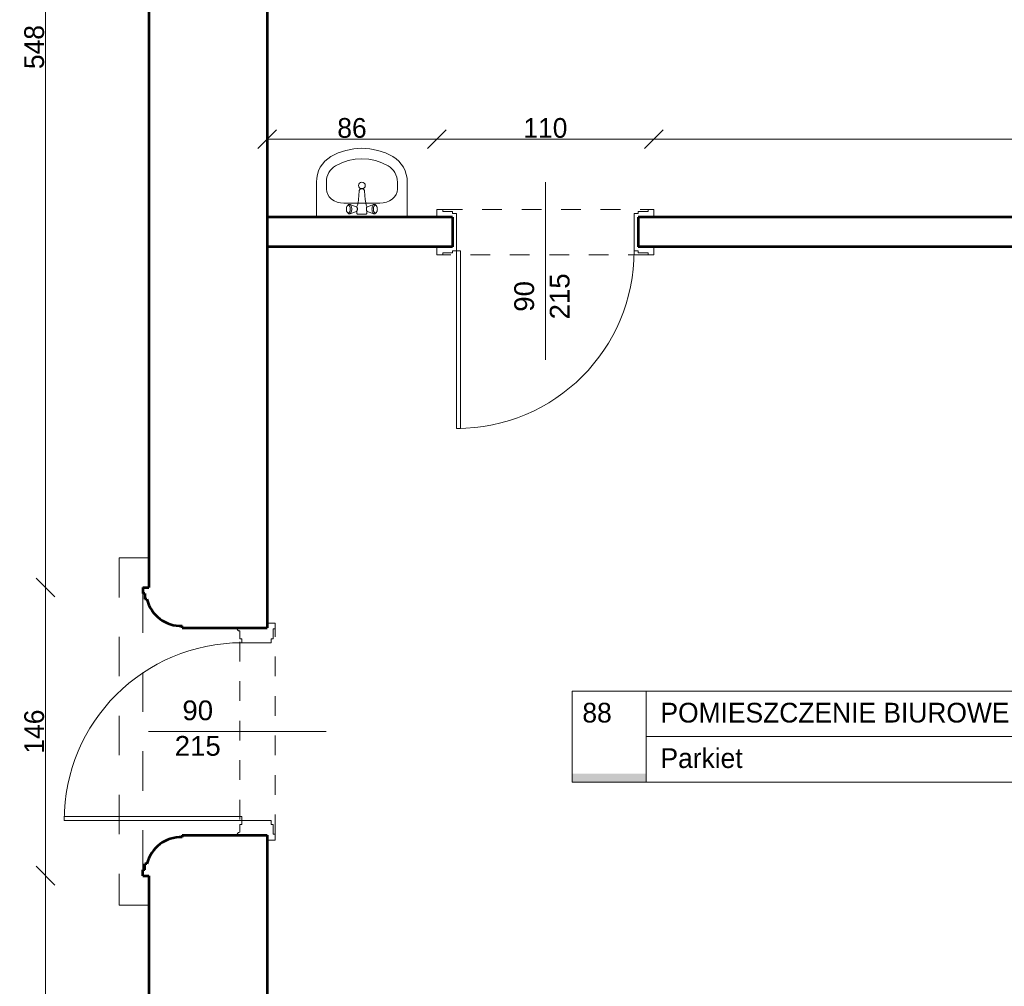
# Model space of a CAD drawing. Header units: inches. Extents: x -21887 to 84279, y -131485 to 67836.
# Tile 146 of 256: x 66647 to 71636, y -24405 to -19508. Entities that reach past the tile are written whole.
import ezdxf

# ---------------------------------------------------------------- set-up
doc = ezdxf.new("R2010")
doc.units = ezdxf.units.IN
doc.header["$MEASUREMENT"] = 0
doc.linetypes.add('Dashed', pattern=[400, 200, -200])
doc.linetypes.add('Dashed copy', pattern=[200, 100, -100])
doc.layers.get('0').update_dxf_attribs({"lineweight": 13})
doc.layers.get('Defpoints').update_dxf_attribs({"lineweight": 13})
for name, color, linetype, lineweight in [('AI_MURY', 7, 'Continuous', 53), ('Dimensioning', 7, 'Continuous', 13), ('DRZWI', 7, 'Continuous', 13), ('dzialowki', 7, 'Continuous', 53), ('Furniture & Equipment', 7, 'Continuous', 13), ('OPISY TABELKI', 7, 'Continuous', 13), ('PODCIAGI', 7, 'Continuous', 13)]:
    doc.layers.add(name, color=color, linetype=linetype, lineweight=lineweight)
doc.styles.add('GENERATED_STYLE_7', font='txt')
doc.styles.add('GENERATED_STYLE_8', font='txt')
doc.styles.add('GENERATED_STYLE_9', font='txt')
doc.styles.add('Style-Courier New', font='txt')
doc.dimstyles.new('Dimstyle_4', dxfattribs={"dimtxt": 100, "dimasz": 95, "dimexe": 0, "dimexo": 0, "dimgap": 0.09, "dimtad": 1, "dimdec": 0, "dimlfac": 0.1, "dimzin": 0, "dimdsep": 46, "dimlunit": 5, "dimtxsty": 'GENERATED_STYLE_7', "dimblk": 'ARROWHEAD_6', "dimcen": 0.09, "dimclrd": 161, "dimclre": 161, "dimclrt": 7, "dimadec": 0, "dimazin": 0, "dimtfac": 1, "dimtdec": 0, "dimtmove": 0, "dimatfit": 3, "dimfxl": 0, "dimtolj": 1, "dimtzin": 0, "dimarcsym": 0})
doc.dimstyles.new('Dimstyle_5', dxfattribs={"dimtxt": 100, "dimasz": 95, "dimexe": 0.18, "dimexo": 0, "dimgap": 0.09, "dimtad": 1, "dimtih": 1, "dimtoh": 1, "dimdec": 0, "dimlfac": 0.1, "dimzin": 0, "dimdsep": 46, "dimlunit": 5, "dimtxsty": 'GENERATED_STYLE_7', "dimblk": 'ARROWHEAD_6', "dimcen": 0.09, "dimclrd": 161, "dimclre": 161, "dimclrt": 7, "dimadec": 0, "dimazin": 0, "dimtfac": 1, "dimtdec": 0, "dimtmove": 0, "dimatfit": 3, "dimfxl": 0, "dimtolj": 1, "dimtzin": 0, "dimarcsym": 0})

# ---------------------------------------------------------------- blocks, each defined once
blk = doc.blocks.new('Basin 01_59')
at = {"layer": 'Furniture & Equipment', "color": 9, "linetype": 'Continuous'}
for p, q in [((0, 350), (0, 171.8)), ((460, 350), (0, 350)), ((460, 350), (460, 171.8)), ((151.7, 311.7), (151.5, 308.2)), ((151.7, 311.7), (151.5, 308.2)), ((151.5, 308.2), (151.7, 304.7)), ((151.5, 308.2), (151.7, 304.7)), ((152.1, 315), (151.7, 311.7)), ((152.1, 315), (151.7, 311.7)), ((151.7, 304.7), (152.1, 301.4)), ((151.7, 304.7), (152.1, 301.4)), ((152.8, 318.2), (152.1, 315)), ((152.8, 318.2), (152.1, 315)), ((152.1, 301.4), (152.8, 298.2)), ((152.1, 301.4), (152.8, 298.2)), ((153.8, 321.1), (152.8, 318.2)), ((153.8, 321.1), (152.8, 318.2)), ((155.1, 323.5), (153.8, 321.1)), ((155.1, 323.5), (153.8, 321.1)), ((156.5, 325.5), (155.1, 323.5)), ((156.5, 325.5), (155.1, 323.5)), ((158.1, 327), (156.5, 325.5)), ((158.1, 327), (156.5, 325.5)), ((162.6, 330.7), (158.1, 327)), ((162.6, 330.7), (158.1, 327)), ((159.8, 327.9), (158.1, 327)), ((159.8, 327.9), (158.1, 327)), ((161.5, 328.2), (159.8, 327.9)), ((161.5, 328.2), (159.8, 327.9)), ((163.2, 327.9), (161.5, 328.2)), ((163.2, 327.9), (161.5, 328.2)), ((164.6, 331.8), (162.6, 330.7)), ((164.6, 331.8), (162.6, 330.7)), ((164.9, 327), (163.2, 327.9)), ((164.9, 327), (163.2, 327.9)), ((166.7, 332.2), (164.6, 331.8)), ((166.7, 332.2), (164.6, 331.8)), ((166.5, 325.5), (164.9, 327)), ((166.5, 325.5), (164.9, 327)), ((167.9, 323.5), (166.5, 325.5)), ((167.9, 323.5), (166.5, 325.5)), ((168.8, 331.8), (166.7, 332.2)), ((168.8, 331.8), (166.7, 332.2)), ((169.2, 321.1), (167.9, 323.5)), ((169.2, 321.1), (167.9, 323.5)), ((170.8, 330.7), (168.8, 331.8)), ((202.4, 320), (168.8, 331.8)), ((170.8, 330.7), (168.8, 331.8)), ((202.4, 320), (168.8, 331.8)), ((170.2, 318.2), (169.2, 321.1)), ((170.2, 318.2), (169.2, 321.1)), ((170.9, 315), (170.2, 318.2)), ((170.9, 315), (170.2, 318.2)), ((170.2, 298.2), (170.9, 301.4)), ((170.2, 298.2), (170.9, 301.4)), ((172.7, 329), (170.8, 330.7)), ((172.7, 329), (170.8, 330.7)), ((171.4, 311.7), (170.9, 315)), ((171.4, 311.7), (170.9, 315)), ((170.9, 301.4), (171.4, 304.7)), ((170.9, 301.4), (171.4, 304.7)), ((171.5, 308.2), (171.4, 311.7)), ((171.5, 308.2), (171.4, 311.7)), ((171.4, 304.7), (171.5, 308.2)), ((171.4, 304.7), (171.5, 308.2)), ((174.4, 326.6), (172.7, 329)), ((174.4, 326.6), (172.7, 329)), ((175.9, 323.6), (174.4, 326.6)), ((175.9, 323.6), (174.4, 326.6)), ((177.1, 320.2), (175.9, 323.6)), ((177.1, 320.2), (175.9, 323.6)), ((178, 316.4), (177.1, 320.2)), ((178, 316.4), (177.1, 320.2)), ((177.1, 296.2), (178, 300)), ((177.1, 296.2), (178, 300)), ((178.5, 312.4), (178, 316.4)), ((178.5, 312.4), (178, 316.4)), ((178, 300), (178.5, 304)), ((178, 300), (178.5, 304)), ((178.7, 308.2), (178.5, 312.4)), ((178.7, 308.2), (178.5, 312.4)), ((178.5, 304), (178.7, 308.2)), ((178.5, 304), (178.7, 308.2)), ((203.4, 319.5), (202.4, 320)), ((203.4, 319.5), (202.4, 320)), ((204.3, 318.6), (203.4, 319.5)), ((204.3, 318.6), (203.4, 319.5)), ((205.2, 317.4), (204.3, 318.6)), ((205.2, 317.4), (204.3, 318.6)), ((206.7, 318.2), (204.6, 318.2)), ((206.7, 318.2), (204.6, 318.2)), ((205.2, 331.2), (205, 330.7)), ((205.2, 331.2), (205, 330.7)), ((205, 330.7), (205, 330.2)), ((205, 330.7), (205, 330.2)), ((205, 330.2), (205, 318.2)), ((205, 330.2), (205, 318.2)), ((205.4, 331.7), (205.2, 331.2)), ((205.4, 331.7), (205.2, 331.2)), ((205.9, 315.9), (205.2, 317.4)), ((205.9, 315.9), (205.2, 317.4)), ((205.2, 299), (205.9, 300.5)), ((205.2, 299), (205.9, 300.5)), ((205.7, 332.1), (205.4, 331.7)), ((205.7, 332.1), (205.4, 331.7)), ((206.1, 332.5), (205.7, 332.1)), ((206.1, 332.5), (205.7, 332.1)), ((206.5, 314.2), (205.9, 315.9)), ((206.5, 314.2), (205.9, 315.9)), ((205.9, 300.5), (206.5, 302.2)), ((205.9, 300.5), (206.5, 302.2)), ((206.5, 332.8), (206.1, 332.5)), ((206.5, 332.8), (206.1, 332.5)), ((207, 333), (206.5, 332.8)), ((207, 333), (206.5, 332.8)), ((207, 312.3), (206.5, 314.2)), ((207, 312.3), (206.5, 314.2)), ((206.5, 302.2), (207, 304.1)), ((206.5, 302.2), (207, 304.1)), ((207.5, 333.2), (207, 333)), ((207.5, 333.2), (207, 333)), ((207.2, 310.3), (207, 312.3)), ((207.2, 310.3), (207, 312.3)), ((207, 304.1), (207.2, 306.1)), ((207, 304.1), (207.2, 306.1)), ((207.3, 308.2), (207.2, 310.3)), ((207.3, 308.2), (207.2, 310.3)), ((207.2, 306.1), (207.3, 308.2)), ((207.2, 306.1), (207.3, 308.2)), ((208, 333.2), (207.5, 333.2)), ((208, 333.2), (207.5, 333.2)), ((252, 333.2), (208, 333.2)), ((252, 333.2), (208, 333.2)), ((252.5, 333.2), (252, 333.2)), ((252.5, 333.2), (252, 333.2)), ((253, 333), (252.5, 333.2)), ((253, 333), (252.5, 333.2)), ((252.8, 310.3), (252.7, 308.2)), ((252.8, 310.3), (252.7, 308.2)), ((252.7, 308.2), (252.8, 306.1)), ((252.7, 308.2), (252.8, 306.1)), ((253, 312.3), (252.8, 310.3)), ((253, 312.3), (252.8, 310.3)), ((252.8, 306.1), (253, 304.1)), ((252.8, 306.1), (253, 304.1)), ((253.5, 332.8), (253, 333)), ((253.5, 332.8), (253, 333)), ((253.5, 314.2), (253, 312.3)), ((253.5, 314.2), (253, 312.3)), ((253, 304.1), (253.5, 302.2)), ((253, 304.1), (253.5, 302.2)), ((253.9, 332.5), (253.5, 332.8)), ((253.9, 332.5), (253.5, 332.8)), ((255.4, 318.2), (253.5, 318.2)), ((255.4, 318.2), (253.5, 318.2)), ((254.1, 315.9), (253.5, 314.2)), ((254.1, 315.9), (253.5, 314.2)), ((253.5, 302.2), (254.1, 300.5)), ((253.5, 302.2), (254.1, 300.5)), ((254.3, 332.1), (253.9, 332.5)), ((254.3, 332.1), (253.9, 332.5)), ((254.8, 317.4), (254.1, 315.9)), ((254.8, 317.4), (254.1, 315.9)), ((254.1, 300.5), (254.8, 299)), ((254.1, 300.5), (254.8, 299)), ((254.6, 331.7), (254.3, 332.1)), ((254.6, 331.7), (254.3, 332.1)), ((254.8, 331.2), (254.6, 331.7)), ((254.8, 331.2), (254.6, 331.7)), ((255, 330.7), (254.8, 331.2)), ((255, 330.7), (254.8, 331.2)), ((255.7, 318.6), (254.8, 317.4)), ((255.7, 318.6), (254.8, 317.4)), ((255, 330.2), (255, 330.7)), ((255, 330.2), (255, 330.7)), ((255, 318.2), (255, 330.2)), ((255, 318.2), (255, 330.2)), ((256.6, 319.5), (255.7, 318.6)), ((256.6, 319.5), (255.7, 318.6)), ((257.6, 320), (256.6, 319.5)), ((257.6, 320), (256.6, 319.5)), ((257.6, 320), (291.2, 331.8)), ((257.6, 320), (291.2, 331.8)), ((281.5, 312.4), (281.3, 308.2)), ((281.5, 312.4), (281.3, 308.2)), ((281.3, 308.2), (281.5, 304)), ((281.3, 308.2), (281.5, 304)), ((282, 316.4), (281.5, 312.4)), ((282, 316.4), (281.5, 312.4)), ((281.5, 304), (282, 300)), ((281.5, 304), (282, 300)), ((282.9, 320.2), (282, 316.4)), ((282.9, 320.2), (282, 316.4)), ((282, 300), (282.9, 296.2)), ((282, 300), (282.9, 296.2)), ((284.1, 323.6), (282.9, 320.2)), ((284.1, 323.6), (282.9, 320.2)), ((285.6, 326.6), (284.1, 323.6)), ((285.6, 326.6), (284.1, 323.6)), ((287.3, 329), (285.6, 326.6)), ((287.3, 329), (285.6, 326.6)), ((289.2, 330.7), (287.3, 329)), ((289.2, 330.7), (287.3, 329)), ((288.6, 311.7), (288.5, 308.2)), ((288.6, 311.7), (288.5, 308.2)), ((288.5, 308.2), (288.6, 304.7)), ((288.5, 308.2), (288.6, 304.7)), ((289.1, 315), (288.6, 311.7)), ((289.1, 315), (288.6, 311.7)), ((288.6, 304.7), (289.1, 301.4)), ((288.6, 304.7), (289.1, 301.4)), ((289.8, 318.2), (289.1, 315)), ((289.8, 318.2), (289.1, 315)), ((289.1, 301.4), (289.8, 298.2)), ((289.1, 301.4), (289.8, 298.2)), ((291.2, 331.8), (289.2, 330.7)), ((291.2, 331.8), (289.2, 330.7)), ((290.8, 321.1), (289.8, 318.2)), ((290.8, 321.1), (289.8, 318.2)), ((292.1, 323.5), (290.8, 321.1)), ((292.1, 323.5), (290.8, 321.1)), ((293.3, 332.2), (291.2, 331.8)), ((293.3, 332.2), (291.2, 331.8)), ((293.5, 325.5), (292.1, 323.5)), ((293.5, 325.5), (292.1, 323.5)), ((295.4, 331.8), (293.3, 332.2)), ((295.4, 331.8), (293.3, 332.2)), ((295.1, 327), (293.5, 325.5)), ((295.1, 327), (293.5, 325.5)), ((296.8, 327.9), (295.1, 327)), ((296.8, 327.9), (295.1, 327)), ((297.4, 330.7), (295.4, 331.8)), ((297.4, 330.7), (295.4, 331.8)), ((298.5, 328.2), (296.8, 327.9)), ((298.5, 328.2), (296.8, 327.9)), ((297.4, 330.7), (301.9, 327)), ((297.4, 330.7), (301.9, 327)), ((300.2, 327.9), (298.5, 328.2)), ((300.2, 327.9), (298.5, 328.2)), ((301.9, 327), (300.2, 327.9)), ((301.9, 327), (300.2, 327.9)), ((303.5, 325.5), (301.9, 327)), ((303.5, 325.5), (301.9, 327)), ((304.9, 323.5), (303.5, 325.5)), ((304.9, 323.5), (303.5, 325.5)), ((306.2, 321.1), (304.9, 323.5)), ((306.2, 321.1), (304.9, 323.5)), ((307.2, 318.2), (306.2, 321.1)), ((307.2, 318.2), (306.2, 321.1)), ((307.9, 315), (307.2, 318.2)), ((307.9, 315), (307.2, 318.2)), ((307.2, 298.2), (307.9, 301.4)), ((307.2, 298.2), (307.9, 301.4)), ((308.3, 311.7), (307.9, 315)), ((308.3, 311.7), (307.9, 315)), ((307.9, 301.4), (308.3, 304.7)), ((307.9, 301.4), (308.3, 304.7)), ((308.5, 308.2), (308.3, 311.7)), ((308.5, 308.2), (308.3, 311.7)), ((308.3, 304.7), (308.5, 308.2)), ((308.3, 304.7), (308.5, 308.2)), ((138.9, 278.2), (138.9, 278.2)), ((321.1, 278.2), (138.9, 278.2)), ((152.8, 298.2), (153.8, 295.3)), ((152.8, 298.2), (153.8, 295.3)), ((153.8, 295.3), (155.1, 292.9)), ((153.8, 295.3), (155.1, 292.9)), ((155.1, 292.9), (156.5, 290.9)), ((155.1, 292.9), (156.5, 290.9)), ((156.5, 290.9), (158.1, 289.4)), ((156.5, 290.9), (158.1, 289.4)), ((158.1, 289.4), (159.8, 288.5)), ((162.6, 285.6), (158.1, 289.4)), ((158.1, 289.4), (159.8, 288.5)), ((162.6, 285.6), (158.1, 289.4)), ((159.8, 288.5), (161.5, 288.2)), ((159.8, 288.5), (161.5, 288.2)), ((161.5, 288.2), (163.2, 288.5)), ((161.5, 288.2), (163.2, 288.5)), ((162.6, 285.6), (164.6, 284.6)), ((162.6, 285.6), (164.6, 284.6)), ((163.2, 288.5), (164.9, 289.4)), ((163.2, 288.5), (164.9, 289.4)), ((164.6, 284.6), (166.7, 284.2)), ((164.6, 284.6), (166.7, 284.2)), ((164.9, 289.4), (166.5, 290.9)), ((164.9, 289.4), (166.5, 290.9)), ((166.5, 290.9), (167.9, 292.9)), ((166.5, 290.9), (167.9, 292.9)), ((166.7, 284.2), (168.8, 284.6)), ((166.7, 284.2), (168.8, 284.6)), ((167.9, 292.9), (169.2, 295.3)), ((167.9, 292.9), (169.2, 295.3)), ((202.4, 296.4), (168.8, 284.6)), ((202.4, 296.4), (168.8, 284.6)), ((168.8, 284.6), (170.8, 285.6)), ((168.8, 284.6), (170.8, 285.6)), ((169.2, 295.3), (170.2, 298.2)), ((169.2, 295.3), (170.2, 298.2)), ((170.8, 285.6), (172.7, 287.4)), ((170.8, 285.6), (172.7, 287.4)), ((172.7, 287.4), (174.4, 289.8)), ((172.7, 287.4), (174.4, 289.8)), ((174.4, 289.8), (175.9, 292.8)), ((174.4, 289.8), (175.9, 292.8)), ((175.9, 292.8), (177.1, 296.2)), ((175.9, 292.8), (177.1, 296.2)), ((202.4, 296.4), (203.4, 296.9)), ((202.4, 296.4), (203.4, 296.9)), ((203.4, 296.9), (204.3, 297.8)), ((203.4, 296.9), (204.3, 297.8)), ((204.3, 297.8), (205.2, 299)), ((204.3, 297.8), (205.2, 299)), ((207.1, 298.2), (204.6, 298.2)), ((207.1, 298.2), (204.6, 298.2)), ((205, 298.2), (205, 296.2)), ((205, 298.2), (205, 296.2)), ((205, 296.2), (205, 295.7)), ((205, 296.2), (205, 295.7)), ((205, 295.7), (205.2, 295.2)), ((205, 295.7), (205.2, 295.2)), ((205.2, 295.2), (208.1, 288.3)), ((205.2, 295.2), (208.1, 288.3)), ((208, 288.6), (210.7, 276.6)), ((208, 288.6), (210.7, 276.6)), ((210.7, 276.6), (213, 260.3)), ((210.7, 276.6), (213, 260.3)), ((213, 260.4), (215, 239.3)), ((213, 260.4), (215, 239.3)), ((247, 260.4), (245, 239.3)), ((247, 260.4), (245, 239.3)), ((249.3, 276.6), (247, 260.3)), ((249.3, 276.6), (247, 260.3)), ((252, 288.6), (249.3, 276.6)), ((252, 288.6), (249.3, 276.6)), ((254.8, 295.2), (251.9, 288.3)), ((254.8, 295.2), (251.9, 288.3)), ((255.4, 298.2), (253.2, 298.2)), ((255.4, 298.2), (253.2, 298.2)), ((254.8, 299), (255.7, 297.8)), ((254.8, 299), (255.7, 297.8)), ((254.8, 295.2), (255, 295.7)), ((254.8, 295.2), (255, 295.7)), ((255, 296.2), (255, 298.2)), ((255, 296.2), (255, 298.2)), ((255, 295.7), (255, 296.2)), ((255, 295.7), (255, 296.2)), ((255.7, 297.8), (256.6, 296.9)), ((255.7, 297.8), (256.6, 296.9)), ((256.6, 296.9), (257.6, 296.4)), ((256.6, 296.9), (257.6, 296.4)), ((257.6, 296.4), (291.2, 284.6)), ((257.6, 296.4), (291.2, 284.6)), ((282.9, 296.2), (284.1, 292.8)), ((282.9, 296.2), (284.1, 292.8)), ((284.1, 292.8), (285.6, 289.8)), ((284.1, 292.8), (285.6, 289.8)), ((285.6, 289.8), (287.3, 287.4)), ((285.6, 289.8), (287.3, 287.4)), ((287.3, 287.4), (289.2, 285.6)), ((287.3, 287.4), (289.2, 285.6)), ((289.2, 285.6), (291.2, 284.6)), ((289.2, 285.6), (291.2, 284.6)), ((289.8, 298.2), (290.8, 295.3)), ((289.8, 298.2), (290.8, 295.3)), ((290.8, 295.3), (292.1, 292.9)), ((290.8, 295.3), (292.1, 292.9)), ((291.2, 284.6), (293.3, 284.2)), ((291.2, 284.6), (293.3, 284.2)), ((292.1, 292.9), (293.5, 290.9)), ((292.1, 292.9), (293.5, 290.9)), ((293.3, 284.2), (295.4, 284.6)), ((293.3, 284.2), (295.4, 284.6)), ((293.5, 290.9), (295.1, 289.4)), ((293.5, 290.9), (295.1, 289.4)), ((295.1, 289.4), (296.8, 288.5)), ((295.1, 289.4), (296.8, 288.5)), ((295.4, 284.6), (297.4, 285.6)), ((295.4, 284.6), (297.4, 285.6)), ((296.8, 288.5), (298.5, 288.2)), ((296.8, 288.5), (298.5, 288.2)), ((297.4, 285.6), (301.9, 289.4)), ((297.4, 285.6), (301.9, 289.4)), ((298.5, 288.2), (300.2, 288.5)), ((298.5, 288.2), (300.2, 288.5)), ((300.2, 288.5), (301.9, 289.4)), ((300.2, 288.5), (301.9, 289.4)), ((301.9, 289.4), (303.5, 290.9)), ((301.9, 289.4), (303.5, 290.9)), ((303.5, 290.9), (304.9, 292.9)), ((303.5, 290.9), (304.9, 292.9)), ((304.9, 292.9), (306.2, 295.3)), ((304.9, 292.9), (306.2, 295.3)), ((306.2, 295.3), (307.2, 298.2)), ((306.2, 295.3), (307.2, 298.2)), ((50, 207.5), (50, 171.8)), ((215, 239.3), (216.8, 216.1)), ((215, 239.3), (216.8, 216.1)), ((217, 214), (216.8, 216.1)), ((217, 214), (216.8, 216.1)), ((217, 213.9), (217, 214)), ((217, 213.9), (217, 214)), ((217.6, 211.9), (217, 213.9)), ((217.6, 211.9), (217, 213.9)), ((218.6, 210.1), (217.6, 211.9)), ((218.6, 210.1), (217.6, 211.9)), ((220, 208.3), (218.6, 210.1)), ((220, 208.3), (218.6, 210.1)), ((221.6, 206.9), (220, 208.3)), ((221.6, 206.9), (220, 208.3)), ((223.5, 205.7), (221.6, 206.9)), ((223.5, 205.7), (221.6, 206.9)), ((225.6, 204.9), (223.5, 205.7)), ((225.6, 204.9), (223.5, 205.7)), ((225, 204.9), (223.9, 205.6)), ((226.6, 204.2), (225, 204.9)), ((227.7, 204.3), (225.6, 204.9)), ((227.7, 204.3), (225.6, 204.9)), ((228.3, 203.8), (226.6, 204.2)), ((230, 204.2), (227.7, 204.3)), ((230, 204.2), (227.7, 204.3)), ((230, 203.7), (228.3, 203.8)), ((232.3, 204.3), (230, 204.2)), ((232.3, 204.3), (230, 204.2)), ((231.7, 203.8), (230, 203.7)), ((233.4, 204.2), (231.7, 203.8)), ((234.4, 204.9), (232.3, 204.3)), ((234.4, 204.9), (232.3, 204.3)), ((235, 204.9), (233.4, 204.2)), ((236.5, 205.7), (234.4, 204.9)), ((236.5, 205.7), (234.4, 204.9)), ((236.1, 205.6), (235, 204.9)), ((238.4, 206.9), (236.5, 205.7)), ((238.4, 206.9), (236.5, 205.7)), ((240, 208.3), (238.4, 206.9)), ((240, 208.3), (238.4, 206.9)), ((241.4, 210.1), (240, 208.3)), ((241.4, 210.1), (240, 208.3)), ((242.4, 211.9), (241.4, 210.1)), ((242.4, 211.9), (241.4, 210.1)), ((243, 213.9), (242.4, 211.9)), ((243, 213.9), (242.4, 211.9)), ((243.2, 216.1), (243, 214)), ((243.2, 216.1), (243, 214)), ((243, 213.9), (243, 214)), ((243, 213.9), (243, 214)), ((245, 239.3), (243.2, 216.1)), ((245, 239.3), (243.2, 216.1)), ((410, 207.5), (410, 171.8))]:
    blk.add_line(p, q, dxfattribs=at)
at = {"layer": 'Furniture & Equipment', "color": 9, "linetype": 'Continuous', "flags": 128}
for points in [[(138.9, 278.2), (121.6, 276.9), (104.9, 272.8), (89.5, 266.3), (76, 257.5), (65, 246.8), (56.8, 234.5), (51.7, 221.3), (50, 207.5)], [(410, 207.5), (408.3, 221.3), (403.2, 234.5), (395, 246.8), (384, 257.5), (370.5, 266.3), (355.1, 272.8), (338.4, 276.9), (321.1, 278.2)], [(0, 171.8), (1.2, 152.1), (5, 132.7), (11.1, 114.1), (19.5, 96.5), (30.1, 80.2), (42.7, 65.6), (56.9, 52.9), (72.7, 42.3)], [(50, 171.8), (50.8, 159.2), (53.2, 146.8), (57.1, 134.9), (62.5, 123.6), (69.3, 113.2), (77.3, 103.8), (86.4, 95.7), (96.5, 89)], [(363.5, 89), (373.6, 95.7), (382.7, 103.8), (390.7, 113.2), (397.5, 123.6), (402.9, 134.9), (406.8, 146.8), (409.2, 159.2), (410, 171.8)], [(387.3, 42.3), (403.1, 52.9), (417.3, 65.6), (429.9, 80.2), (440.5, 96.5), (448.9, 114.1), (455, 132.7), (458.8, 152.1), (460, 171.8)], [(96.5, 89), (128, 73.4), (161.1, 62.2), (195.3, 55.3), (230, 53), (264.7, 55.3), (298.9, 62.2), (332, 73.4), (363.5, 89)], [(72.7, 42.3), (109.8, 24), (148.8, 10.8), (189.1, 2.7), (230, 0), (270.9, 2.7), (311.2, 10.8), (350.2, 24), (387.3, 42.3)]]:
    blk.add_lwpolyline(points, dxfattribs=at)
at = {"layer": 'Furniture & Equipment', "color": 9, "linetype": 'Continuous'}
blk.add_circle((230, 188.9), 17.5, dxfattribs=at)
blk = doc.blocks.new('ARROWHEAD_6')
at = {"color": 0, "linetype": 'Continuous'}
for p, q in [((0, 0), (-1, 0)), ((-0.5, -0.5), (0.5, 0.5))]:
    blk.add_line(p, q, dxfattribs=at)
blk = doc.blocks.new('*U324')
at = {"layer": 'Defpoints', "color": 0, "linetype": 'Continuous'}
for p in [(66582.8, -14909.3), (67300.5, -14909.3), (67300.5, -36559.3)]:
    blk.add_point(p, dxfattribs=at)
at = {"layer": 'Dimensioning', "color": 161, "linetype": 'Continuous', "lineweight": -2}
for p, q in [((66583, -14909.3), (66582.8, -14909.3)), ((66582.8, -36464.3), (66582.8, -15004.3)), ((66583, -36559.3), (66582.8, -36559.3))]:
    blk.add_line(p, q, dxfattribs=at)
at = {"layer": 'Dimensioning', "color": 161, "linetype": 'Continuous', "lineweight": -2, "xscale": 95, "yscale": 95, "zscale": 95}
for p, rotation in [((66582.8, -14909.3), 90), ((66582.8, -36559.3), 270)]:
    blk.add_blockref('ARROWHEAD_6', p, dxfattribs=dict(at, rotation=rotation))
at = {"layer": 'Dimensioning', "color": 7, "linetype": 'Continuous', "insert": (66526.5, -25734.3), "char_height": 100, "attachment_point": 5, "rotation": 90, "style": 'GENERATED_STYLE_7'}
blk.add_mtext('2165', dxfattribs=at)
blk = doc.blocks.new('*D2265')
at = {"layer": 'Defpoints'}
for p in [(66582.8, -14909.3), (67300.5, -14909.3), (66582.8, -25734.3), (67300.5, -36559.3)]:
    blk.add_point(p, dxfattribs=at)
at = {"layer": 'Dimensioning', "color": 161, "linetype": 'Continuous'}
blk.add_blockref('*U324', (0, 0), dxfattribs=at)
blk = doc.blocks.new('*U624')
at = {"layer": 'Defpoints', "color": 0, "linetype": 'Continuous'}
for p in [(66776.9, -23844.3), (67300.5, -23844.3), (67300.5, -30094.3)]:
    blk.add_point(p, dxfattribs=at)
at = {"layer": 'Dimensioning', "color": 161, "linetype": 'Continuous', "lineweight": -2}
for p, q in [((66777.1, -23844.3), (66776.9, -23844.3)), ((66776.9, -29999.3), (66776.9, -23939.3)), ((66777.1, -30094.3), (66776.9, -30094.3))]:
    blk.add_line(p, q, dxfattribs=at)
at = {"layer": 'Dimensioning', "color": 161, "linetype": 'Continuous', "lineweight": -2, "xscale": 95, "yscale": 95, "zscale": 95}
for p, rotation in [((66776.9, -23844.3), 90), ((66776.9, -30094.3), 270)]:
    blk.add_blockref('ARROWHEAD_6', p, dxfattribs=dict(at, rotation=rotation))
at = {"layer": 'Dimensioning', "color": 7, "linetype": 'Continuous', "insert": (66720.6, -26969.3), "char_height": 100, "attachment_point": 5, "rotation": 90, "style": 'GENERATED_STYLE_7'}
blk.add_mtext('625', dxfattribs=at)
blk = doc.blocks.new('*D2848')
at = {"layer": 'Defpoints'}
for p in [(66776.9, -23844.3), (67300.5, -23844.3), (66776.9, -26969.3), (67300.5, -30094.3)]:
    blk.add_point(p, dxfattribs=at)
at = {"layer": 'Dimensioning', "color": 161, "linetype": 'Continuous'}
blk.add_blockref('*U624', (0, 0), dxfattribs=at)
blk = doc.blocks.new('*U625')
at = {"layer": 'Defpoints', "color": 0, "linetype": 'Continuous'}
for p in [(66776.9, -22384.3), (67300.5, -22384.3), (67300.5, -23844.3)]:
    blk.add_point(p, dxfattribs=at)
at = {"layer": 'Dimensioning', "color": 161, "linetype": 'Continuous', "lineweight": -2}
for p, q in [((66777.1, -22384.3), (66776.9, -22384.3)), ((66776.9, -23749.3), (66776.9, -22479.3)), ((66777.1, -23844.3), (66776.9, -23844.3))]:
    blk.add_line(p, q, dxfattribs=at)
at = {"layer": 'Dimensioning', "color": 161, "linetype": 'Continuous', "lineweight": -2, "xscale": 95, "yscale": 95, "zscale": 95}
for p, rotation in [((66776.9, -22384.3), 90), ((66776.9, -23844.3), 270)]:
    blk.add_blockref('ARROWHEAD_6', p, dxfattribs=dict(at, rotation=rotation))
at = {"layer": 'Dimensioning', "color": 7, "linetype": 'Continuous', "insert": (66720.6, -23114.3), "char_height": 100, "attachment_point": 5, "rotation": 90, "style": 'GENERATED_STYLE_7'}
blk.add_mtext('146', dxfattribs=at)
blk = doc.blocks.new('*D2849')
at = {"layer": 'Defpoints'}
for p in [(66776.9, -22384.3), (67300.5, -22384.3), (66776.9, -23114.3), (67300.5, -23844.3)]:
    blk.add_point(p, dxfattribs=at)
at = {"layer": 'Dimensioning', "color": 161, "linetype": 'Continuous'}
blk.add_blockref('*U625', (0, 0), dxfattribs=at)
blk = doc.blocks.new('*U626')
at = {"layer": 'Defpoints', "color": 0, "linetype": 'Continuous'}
for p in [(66776.9, -16909.3), (67300.5, -16909.3), (67300.5, -22384.3)]:
    blk.add_point(p, dxfattribs=at)
at = {"layer": 'Dimensioning', "color": 161, "linetype": 'Continuous', "lineweight": -2}
for p, q in [((66777.1, -16909.3), (66776.9, -16909.3)), ((66776.9, -22289.3), (66776.9, -17004.3)), ((66777.1, -22384.3), (66776.9, -22384.3))]:
    blk.add_line(p, q, dxfattribs=at)
at = {"layer": 'Dimensioning', "color": 161, "linetype": 'Continuous', "lineweight": -2, "xscale": 95, "yscale": 95, "zscale": 95}
for p, rotation in [((66776.9, -16909.3), 90), ((66776.9, -22384.3), 270)]:
    blk.add_blockref('ARROWHEAD_6', p, dxfattribs=dict(at, rotation=rotation))
at = {"layer": 'Dimensioning', "color": 7, "linetype": 'Continuous', "insert": (66720.6, -19646.8), "char_height": 100, "attachment_point": 5, "rotation": 90, "style": 'GENERATED_STYLE_7'}
blk.add_mtext('548', dxfattribs=at)
blk = doc.blocks.new('*D2850')
at = {"layer": 'Defpoints'}
for p in [(66776.9, -16909.3), (67300.5, -16909.3), (66776.9, -19646.8), (67300.5, -22384.3)]:
    blk.add_point(p, dxfattribs=at)
at = {"layer": 'Dimensioning', "color": 161, "linetype": 'Continuous'}
blk.add_blockref('*U626', (0, 0), dxfattribs=at)
blk = doc.blocks.new('*U1478')
at = {"layer": 'Defpoints', "color": 0, "linetype": 'Continuous'}
for p in [(68760.5, -20113.4), (68760.5, -20659.3), (67900.5, -20834.7)]:
    blk.add_point(p, dxfattribs=at)
at = {"layer": 'Dimensioning', "color": 161, "linetype": 'Continuous', "lineweight": -2}
for p, q in [((67900.5, -20113.6), (67900.5, -20113.2)), ((67995.5, -20113.4), (68665.5, -20113.4)), ((68760.5, -20113.6), (68760.5, -20113.2))]:
    blk.add_line(p, q, dxfattribs=at)
at = {"layer": 'Dimensioning', "color": 161, "linetype": 'Continuous', "lineweight": -2, "xscale": 95, "yscale": 95, "zscale": 95, "rotation": 180}
blk.add_blockref('ARROWHEAD_6', (67900.5, -20113.4), dxfattribs=at)
at = {"layer": 'Dimensioning', "color": 161, "linetype": 'Continuous', "lineweight": -2, "xscale": 95, "yscale": 95, "zscale": 95}
blk.add_blockref('ARROWHEAD_6', (68760.5, -20113.4), dxfattribs=at)
at = {"layer": 'Dimensioning', "color": 7, "linetype": 'Continuous', "insert": (68330.5, -20057.1), "char_height": 100, "attachment_point": 5, "style": 'GENERATED_STYLE_7'}
blk.add_mtext('86', dxfattribs=at)
blk = doc.blocks.new('*D3100')
at = {"layer": 'Defpoints'}
for p in [(68330.5, -20113.4), (68760.5, -20113.4), (68760.5, -20659.3), (67900.5, -20834.7)]:
    blk.add_point(p, dxfattribs=at)
at = {"layer": 'Dimensioning', "color": 161, "linetype": 'Continuous'}
blk.add_blockref('*U1478', (0, 0), dxfattribs=at)
blk = doc.blocks.new('*U1479')
at = {"layer": 'Defpoints', "color": 0, "linetype": 'Continuous'}
for p in [(69860.5, -20113.4), (68760.5, -20659.3), (69860.5, -20659.3)]:
    blk.add_point(p, dxfattribs=at)
at = {"layer": 'Dimensioning', "color": 161, "linetype": 'Continuous', "lineweight": -2}
for p, q in [((68760.5, -20113.6), (68760.5, -20113.2)), ((68855.5, -20113.4), (69765.5, -20113.4)), ((69860.5, -20113.6), (69860.5, -20113.2))]:
    blk.add_line(p, q, dxfattribs=at)
at = {"layer": 'Dimensioning', "color": 161, "linetype": 'Continuous', "lineweight": -2, "xscale": 95, "yscale": 95, "zscale": 95, "rotation": 180}
blk.add_blockref('ARROWHEAD_6', (68760.5, -20113.4), dxfattribs=at)
at = {"layer": 'Dimensioning', "color": 161, "linetype": 'Continuous', "lineweight": -2, "xscale": 95, "yscale": 95, "zscale": 95}
blk.add_blockref('ARROWHEAD_6', (69860.5, -20113.4), dxfattribs=at)
at = {"layer": 'Dimensioning', "color": 7, "linetype": 'Continuous', "insert": (69310.5, -20057.1), "char_height": 100, "attachment_point": 5, "style": 'GENERATED_STYLE_7'}
blk.add_mtext('110', dxfattribs=at)
blk = doc.blocks.new('*D3101')
at = {"layer": 'Defpoints'}
for p in [(69310.5, -20113.4), (69860.5, -20113.4), (68760.5, -20659.3), (69860.5, -20659.3)]:
    blk.add_point(p, dxfattribs=at)
at = {"layer": 'Dimensioning', "color": 161, "linetype": 'Continuous'}
blk.add_blockref('*U1479', (0, 0), dxfattribs=at)
blk = doc.blocks.new('*U1480')
at = {"layer": 'Defpoints', "color": 0, "linetype": 'Continuous'}
for p in [(73700.5, -20113.4), (69860.5, -20659.3), (73700.5, -20659.3)]:
    blk.add_point(p, dxfattribs=at)
at = {"layer": 'Dimensioning', "color": 161, "linetype": 'Continuous', "lineweight": -2}
for p, q in [((69860.5, -20113.6), (69860.5, -20113.2)), ((69955.5, -20113.4), (73605.5, -20113.4)), ((73700.5, -20113.6), (73700.5, -20113.2))]:
    blk.add_line(p, q, dxfattribs=at)
at = {"layer": 'Dimensioning', "color": 161, "linetype": 'Continuous', "lineweight": -2, "xscale": 95, "yscale": 95, "zscale": 95, "rotation": 180}
blk.add_blockref('ARROWHEAD_6', (69860.5, -20113.4), dxfattribs=at)
at = {"layer": 'Dimensioning', "color": 161, "linetype": 'Continuous', "lineweight": -2, "xscale": 95, "yscale": 95, "zscale": 95}
blk.add_blockref('ARROWHEAD_6', (73700.5, -20113.4), dxfattribs=at)
at = {"layer": 'Dimensioning', "color": 7, "linetype": 'Continuous', "insert": (71780.5, -20057.1), "char_height": 100, "attachment_point": 5, "style": 'GENERATED_STYLE_7'}
blk.add_mtext('384', dxfattribs=at)
blk = doc.blocks.new('*D3102')
at = {"layer": 'Defpoints'}
for p in [(71780.5, -20113.4), (73700.5, -20113.4), (69860.5, -20659.3), (73700.5, -20659.3)]:
    blk.add_point(p, dxfattribs=at)
at = {"layer": 'Dimensioning', "color": 161, "linetype": 'Continuous'}
blk.add_blockref('*U1480', (0, 0), dxfattribs=at)

msp = doc.modelspace()

# ---------------------------------------------------------------- hatches: boundary and pattern name
at = {"layer": 'OPISY TABELKI', "extrusion": (0, 0, -1)}
msp.add_hatch(color=7, dxfattribs=at).paths.add_polyline_path([(-69821.7, -23369.7), (-69821.7, -23327.5), (-69445.3, -23327.5), (-69445.3, -23369.7)], flags=16)

# ---------------------------------------------------------------- linework, layer by layer
at = {"layer": 'AI_MURY', "color": 7, "linetype": 'Continuous'}
for p, q in [((67900.5, -16704.3), (67900.5, -22589.3)), ((67300.5, -16909.3), (67300.5, -22384.3)), ((67270.5, -22384.3), (67300.5, -22384.3)), ((67270.5, -22384.3), (67270.5, -22414.3)), ((67280.5, -22414.3), (67270.5, -22414.3)), ((67280.5, -22414.3), (67280.5, -22444.3)), ((67290.5, -22444.3), (67280.5, -22444.3)), ((67470.5, -22589.3), (67470.5, -22579.3)), ((67470.5, -22589.3), (67900.5, -22589.3)), ((67470.5, -23639.3), (67900.5, -23639.3)), ((67470.5, -23639.3), (67470.5, -23649.3)), ((67900.5, -23639.3), (67900.5, -30299.3)), ((67290.5, -23784.3), (67280.5, -23784.3)), ((67280.5, -23814.3), (67280.5, -23784.3)), ((67280.5, -23814.3), (67270.5, -23814.3)), ((67270.5, -23844.3), (67270.5, -23814.3)), ((67270.5, -23844.3), (67300.5, -23844.3)), ((67300.5, -23844.3), (67300.5, -30094.3))]:
    msp.add_line(p, q, dxfattribs=at)
for centre, start, end in [((67465.1, -22399.3), 194.44, 271.7261), ((67465.1, -23829.2), 88.2739, 165.56)]:
    msp.add_arc(centre, 180, start, end, dxfattribs=at)
at = {"layer": 'DRZWI', "color": 49, "linetype": 'Dashed'}
for p, q in [((67150.5, -22234.3), (67150.5, -23994.3)), ((67300.5, -22234.3), (67150.5, -22234.3)), ((67300.5, -23994.3), (67150.5, -23994.3))]:
    msp.add_line(p, q, dxfattribs=at)
at = {"layer": 'DRZWI', "color": 7, "linetype": 'Dashed'}
msp.add_line((67270.5, -22414.3), (67270.5, -23814.3), dxfattribs=at)
at = {"layer": 'DRZWI', "color": 5, "linetype": 'Continuous'}
for p, q in [((67940.5, -22564.3), (67900.5, -22564.3)), ((67930.5, -22644.3), (67930.5, -22594.3)), ((67940.5, -22594.3), (67930.5, -22594.3)), ((67940.5, -22594.3), (67940.5, -22564.3)), ((67762, -22644.3), (67762, -22604.3)), ((67762, -22644.3), (67772, -22644.3)), ((67772, -22644.3), (67772, -22664.3)), ((67920.5, -22644.3), (67920.5, -22664.3)), ((67930.5, -22644.3), (67920.5, -22644.3)), ((67772, -22664.3), (67920.5, -22664.3)), ((67298.8, -23114.3), (68198.8, -23114.3)), ((66872, -23544.3), (67772, -23544.3)), ((67772, -23544.3), (67772, -23564.3)), ((66872, -23564.3), (67772, -23564.3)), ((67762, -23584.3), (67772, -23584.3)), ((67762, -23584.3), (67762, -23624.3)), ((67772, -23564.3), (67920.5, -23564.3)), ((67772, -23584.3), (67772, -23564.3)), ((67920.5, -23584.3), (67920.5, -23564.3)), ((67930.5, -23584.3), (67920.5, -23584.3)), ((67930.5, -23584.3), (67930.5, -23634.3)), ((67940.5, -23634.3), (67930.5, -23634.3)), ((67940.5, -23634.3), (67940.5, -23664.3)), ((67940.5, -23664.3), (67900.5, -23664.3))]:
    msp.add_line(p, q, dxfattribs=at)
at = {"layer": 'DRZWI', "color": 5, "linetype": 'Dashed copy'}
for p, q in [((67940.5, -23634.3), (67940.5, -22594.3)), ((67762, -23559.3), (67762, -22644.3))]:
    msp.add_line(p, q, dxfattribs=at)
at = {"layer": 'DRZWI', "color": 7, "linetype": 'Continuous'}
for centre, start, end in [((67762, -22589.3), 180, 270), ((67762, -23639.3), 90, 180)]:
    msp.add_arc(centre, 15, start, end, dxfattribs=at)
at = {"layer": 'DRZWI', "color": 5, "linetype": 'Continuous'}
msp.add_arc((67772, -23564.3), 900, 90, 180, dxfattribs=at)
at = {"layer": 'dzialowki', "color": 12, "linetype": 'Continuous'}
for p, q in [((68840.5, -20509.3), (67900.5, -20509.3)), ((68840.5, -20509.3), (68840.5, -20659.3)), ((69780.5, -20509.3), (69780.5, -20659.3)), ((73700.5, -20509.3), (69780.5, -20509.3)), ((68840.5, -20659.3), (67900.5, -20659.3)), ((73700.5, -20659.3), (69780.5, -20659.3))]:
    msp.add_line(p, q, dxfattribs=at)
at = {"layer": 'OPISY TABELKI', "color": 7, "linetype": 'Continuous'}
for p, q in [((69445.3, -22908.9), (72315, -22908.9)), ((69445.3, -22908.9), (69445.3, -23369.7)), ((69821.7, -22908.9), (69821.7, -23369.7)), ((69821.7, -23139.3), (72315, -23139.3)), ((69445.3, -23369.7), (72315, -23369.7))]:
    msp.add_line(p, q, dxfattribs=at)
at = {"layer": 'PODCIAGI', "color": 5, "linetype": 'Continuous'}
for p, q in [((69310.5, -20330.6), (69310.5, -21230.6)), ((68760.5, -20469.3), (68760.5, -20509.3)), ((68790.5, -20469.3), (68760.5, -20469.3)), ((68790.5, -20469.3), (68790.5, -20479.3)), ((68840.5, -20479.3), (68790.5, -20479.3)), ((68840.5, -20479.3), (68840.5, -20489.3)), ((68840.5, -20489.3), (68860.5, -20489.3)), ((68860.5, -20679.3), (68860.5, -20489.3)), ((69760.5, -20679.3), (69760.5, -20489.3)), ((69780.5, -20489.3), (69760.5, -20489.3)), ((69780.5, -20479.3), (69780.5, -20489.3)), ((69780.5, -20479.3), (69830.5, -20479.3)), ((69830.5, -20469.3), (69830.5, -20479.3)), ((69830.5, -20469.3), (69860.5, -20469.3)), ((69860.5, -20469.3), (69860.5, -20509.3)), ((68760.5, -20699.3), (68760.5, -20659.3)), ((68790.5, -20699.3), (68760.5, -20699.3)), ((68840.5, -20689.3), (68790.5, -20689.3)), ((68790.5, -20699.3), (68790.5, -20689.3)), ((68840.5, -20679.3), (68860.5, -20679.3)), ((68840.5, -20689.3), (68840.5, -20679.3)), ((68880.5, -20679.3), (68860.5, -20679.3)), ((68860.5, -21579.3), (68860.5, -20679.3)), ((68880.5, -21579.3), (68880.5, -20679.3)), ((69780.5, -20679.3), (69760.5, -20679.3)), ((69780.5, -20689.3), (69780.5, -20679.3)), ((69780.5, -20689.3), (69830.5, -20689.3)), ((69830.5, -20699.3), (69830.5, -20689.3)), ((69830.5, -20699.3), (69860.5, -20699.3)), ((69860.5, -20699.3), (69860.5, -20659.3)), ((68880.5, -21579.3), (68860.5, -21579.3)), ((66872, -23544.3), (66872, -23564.3))]:
    msp.add_line(p, q, dxfattribs=at)
at = {"layer": 'PODCIAGI', "color": 5, "linetype": 'Dashed copy'}
for p, q in [((68790.5, -20469.3), (69830.5, -20469.3)), ((69830.5, -20699.3), (68790.5, -20699.3))]:
    msp.add_line(p, q, dxfattribs=at)
at = {"layer": 'PODCIAGI', "color": 7, "linetype": 'Continuous'}
msp.add_arc((68860.5, -20679.3), 900, 270, 0, dxfattribs=at)

# ---------------------------------------------------------------- block references
at = {"layer": 'PODCIAGI', "rotation": 180}
msp.add_blockref('Basin 01_59', (68610.5, -20159.3), dxfattribs=at)

# ---------------------------------------------------------------- texts
at = {"layer": 'DRZWI', "color": 5, "insert": (67548.9, -22956.7), "char_height": 100, "width": 704.483, "attachment_point": 2, "line_spacing_factor": 1.079165, "style": 'GENERATED_STYLE_7'}
msp.add_mtext('\\fArial|b0|i0|c238|p39;90\\P215', dxfattribs=at)
at = {"layer": 'OPISY TABELKI', "color": 7, "char_height": 100, "attachment_point": 1}
for s, insert, width, style in [('88', (69497.9, -22968.4), 323.775, 'GENERATED_STYLE_8'), ('POMIESZCZENIE BIUROWE ', (69893.6, -22968.4), 2409.415, 'GENERATED_STYLE_9'), ('Parkiet  ', (69893.6, -23198.8), 2409.415, 'GENERATED_STYLE_9')]:
    msp.add_mtext(s, dxfattribs=dict(at, insert=insert, width=width, style=style))
at = {"layer": 'PODCIAGI', "color": 5, "insert": (69152.9, -20909.8), "char_height": 100, "width": 704.483, "attachment_point": 2, "rotation": 90, "line_spacing_factor": 1.079165, "style": 'GENERATED_STYLE_7'}
msp.add_mtext('\\fArial|b0|i0|c238|p39;90\\P215', dxfattribs=at)

# ---------------------------------------------------------------- dimensions: what is measured, and where the dimension line sits
at = {"layer": 'Dimensioning', "color": 161, "linetype": 'Continuous'}
for base, p1, p2, picture, middle in [((66582.8, -14909.3), (67300.5, -36559.3), (67300.5, -14909.3), '*D2265', (66582.8, -25734.3)), ((66776.9197759, -16909.2868952), (67300.5180538, -22384.2868952), (67300.5180538, -16909.2868952), '*D2850', (66776.9197759, -19646.7868952)), ((66776.9, -22384.3), (67300.5, -23844.3), (67300.5, -22384.3), '*D2849', (66776.9, -23114.3)), ((66776.9, -23844.3), (67300.5, -30094.3), (67300.5, -23844.3), '*D2848', (66776.9, -26969.3))]:
    dim = msp.add_linear_dim(base=base, p1=p1, p2=p2, angle=90, dimstyle='Dimstyle_4', override={"dimtxsty": 'Style-Courier New', "dimclrd": 0, "dimclre": 161, "dimlwe": 0}, dxfattribs=at)
    dim.commit()
    dim.dimension.update_dxf_attribs({"geometry": picture, "text_midpoint": middle, "dimtype": 128})
for base, p1, p2, picture, middle in [((68760.5, -20113.4), (67900.5, -20834.7), (68760.5, -20659.3), '*D3100', (68330.5, -20113.4)), ((69860.5, -20113.4), (68760.5, -20659.3), (69860.5, -20659.3), '*D3101', (69310.5, -20113.4)), ((73700.5, -20113.4), (69860.5, -20659.3), (73700.5, -20659.3), '*D3102', (71780.5, -20113.4))]:
    dim = msp.add_linear_dim(base=base, p1=p1, p2=p2, dimstyle='Dimstyle_5', override={"dimtxsty": 'Style-Courier New', "dimclrd": 0, "dimclre": 161, "dimlwe": 0}, dxfattribs=at)
    dim.commit()
    dim.dimension.update_dxf_attribs({"geometry": picture, "text_midpoint": middle, "dimtype": 128})

doc.saveas('drawing.dxf')
